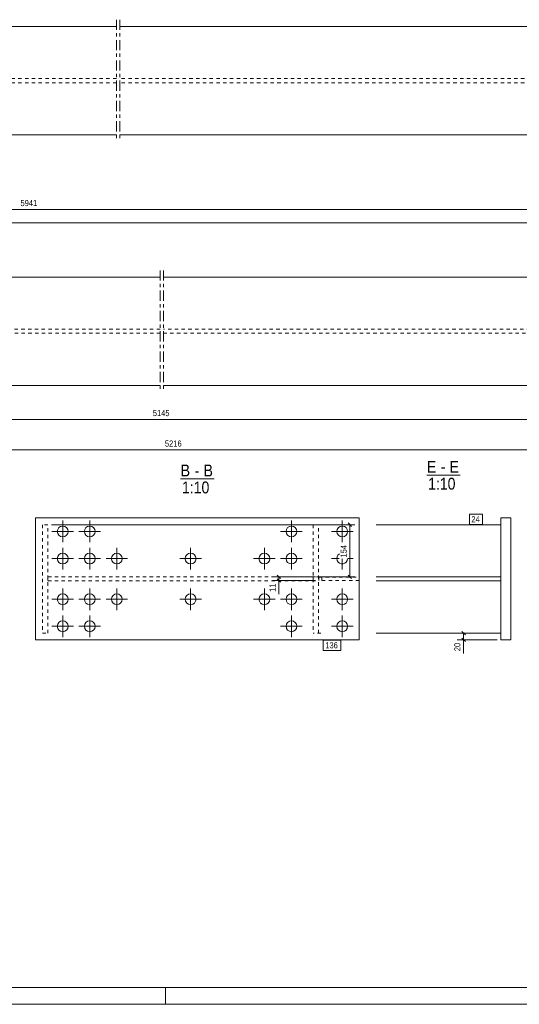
# Model space of a CAD drawing. Header units: millimetres. Extents: x 0 to 914, y 0 to 610.
# Tile 2 of 7: x 241 to 389, y 0 to 291. Entities that reach past the tile are written whole.
import ezdxf

# ---------------------------------------------------------------- set-up
doc = ezdxf.new("R2010")
doc.units = ezdxf.units.MM
for name, pattern in [('XKITLINE00', [0]), ('XKITLINE01', [4, 1, -1, 1, -1]), ('XKITLINE03', [6, 3, -1, 1, -1])]:
    doc.linetypes.add(name, pattern=pattern)
for name, color, linetype, lineweight in [('Arkusz rysunku', 3, 'Continuous', 0), ('Element', 2, 'Continuous', 0), ('Inny typ obiektu', 7, 'Continuous', 0), ('Wymiar', 4, 'Continuous', 0), ('Znak elementu', 2, 'Continuous', 0), ('Śruba', 3, 'Continuous', 0)]:
    doc.layers.add(name, color=color, linetype=linetype, lineweight=lineweight)
doc.styles.add('ARIAL', font='ARIAL.TTF')

msp = doc.modelspace()

# ---------------------------------------------------------------- linework, layer by layer
at = {"layer": 'Arkusz rysunku', "linetype": 'XKITLINE00', "lineweight": 0}
for p, q in [((5, 5), (909, 5)), ((284, 0), (284, 5)), ((0, 0), (914, 0))]:
    msp.add_line(p, q, dxfattribs=at)
at = {"layer": 'Element', "linetype": 'XKITLINE03', "lineweight": 0}
for p, q in [((269.5, 290.7), (269.5, 254.7)), ((270.5, 290.7), (270.5, 254.7)), ((269.5, 290.7), (269.5, 254.7)), ((270.5, 290.7), (270.5, 254.7)), ((282.39, 216.7), (282.39, 180.7)), ((283.39, 216.7), (283.39, 180.7))]:
    msp.add_line(p, q, dxfattribs=at)
at = {"layer": 'Element', "linetype": 'XKITLINE00', "lineweight": 0}
for p, q in [((269.5, 288.7), (61.62, 288.7)), ((421.69, 288.7), (270.5, 288.7)), ((269.5, 256.7), (61.62, 256.7)), ((421.72, 256.7), (270.5, 256.7)), ((61.63, 214.7), (282.39, 214.7)), ((283.39, 214.7), (433.74, 214.7)), ((61.63, 182.7), (282.39, 182.7)), ((283.39, 182.7), (438.92, 182.7)), ((245.62, 107.6), (245.62, 143.6)), ((245.62, 143.6), (245.62, 143.6)), ((341.22, 143.6), (245.62, 143.6)), ((341.22, 107.6), (341.22, 143.6)), ((383.04, 107.6), (383.04, 143.6)), ((383.04, 143.6), (386.04, 143.6)), ((383.04, 143.6), (383.04, 107.6)), ((383.04, 143.6), (386.04, 143.6)), ((386.04, 143.6), (386.04, 107.6)), ((386.04, 107.6), (386.04, 143.6)), ((346.22, 141.6), (383.04, 141.6)), ((383.04, 126.2), (346.22, 126.2)), ((346.22, 126.2), (383.04, 126.2)), ((383.04, 125), (383.04, 126.2)), ((383.04, 125), (383.04, 126.2)), ((383.04, 125), (346.22, 125)), ((346.22, 125), (383.04, 125)), ((383.04, 125), (383.04, 125)), ((245.62, 107.6), (245.62, 107.6)), ((341.22, 107.6), (245.62, 107.6)), ((383.04, 109.6), (346.22, 109.6)), ((386.04, 107.6), (383.04, 107.6)), ((383.04, 107.6), (386.04, 107.6))]:
    msp.add_line(p, q, dxfattribs=at)
at = {"layer": 'Element', "linetype": 'XKITLINE01', "lineweight": 0}
for p, q in [((61.63, 288.7), (269.5, 288.7)), ((270.5, 288.7), (426.03, 288.7)), ((269.5, 273.3), (61.62, 273.3)), ((426.03, 273.3), (270.5, 273.3)), ((269.5, 272.1), (61.62, 272.1)), ((426.03, 272.1), (270.5, 272.1)), ((61.63, 256.7), (269.5, 256.7)), ((270.5, 256.7), (426.03, 256.7)), ((143.46, 198.1), (282.39, 198.1)), ((282.39, 199.3), (147.46, 199.3)), ((433.74, 199.3), (283.39, 199.3)), ((283.39, 198.1), (433.74, 198.1)), ((245.62, 143.6), (245.62, 107.6)), ((341.22, 143.6), (341.22, 143.6)), ((341.22, 107.6), (341.22, 143.6)), ((249.27, 141.6), (247.67, 141.6)), ((247.67, 141.6), (247.67, 109.6)), ((249.27, 109.6), (249.27, 141.6)), ((329.93, 141.6), (327.63, 141.6)), ((327.63, 141.6), (327.63, 109.6)), ((329.22, 109.6), (329.22, 141.6)), ((383.04, 141.6), (383.04, 141.6)), ((383.04, 141.6), (383.04, 141.6)), ((383.04, 109.6), (383.04, 141.6)), ((383.04, 141.6), (383.04, 109.6)), ((328.32, 126.2), (249.27, 126.2)), ((249.27, 126.2), (249.27, 125)), ((327.62, 125), (327.62, 126.2)), ((329.32, 126.1), (341.22, 126.1)), ((329.32, 125.1), (329.32, 126.1)), ((341.22, 125.1), (329.32, 125.1)), ((330.22, 125.1), (330.22, 126.1)), ((341.22, 126.1), (341.22, 125.1)), ((383.04, 126.2), (383.04, 125)), ((249.27, 125), (328.32, 125)), ((383.04, 125), (383.04, 125)), ((247.67, 109.6), (249.27, 109.6)), ((329.93, 109.6), (327.63, 109.6)), ((341.22, 107.6), (341.22, 107.6)), ((383.04, 109.6), (383.04, 109.6)), ((383.04, 109.6), (383.04, 109.6))]:
    msp.add_line(p, q, dxfattribs=at)
at = {"layer": 'Inny typ obiektu', "linetype": 'XKITLINE00', "lineweight": 0}
for p, q in [((288.48, 155.1), (298.36, 155.1)), ((361.19, 156.2), (371.07, 156.2))]:
    msp.add_line(p, q, dxfattribs=at)
at = {"layer": 'Wymiar', "linetype": 'XKITLINE00', "lineweight": 0}
for p, q in [((61.63, 234.7), (426.03, 234.7)), ((58.62, 230.7), (795.35, 230.7)), ((134.06, 172.7), (431.77, 172.7)), ((134.06, 163.7), (438.92, 163.7)), ((250.27, 141.6), (339.91, 141.6)), ((337.97, 142.11), (338.98, 141.09)), ((338.47, 126.2), (338.47, 141.6)), ((328.32, 126.2), (315.61, 126.2)), ((328.32, 125.1), (315.61, 125.1)), ((316.97, 126.71), (317.98, 125.69)), ((316.97, 125.61), (317.98, 124.59)), ((317.47, 125.1), (317.47, 126.2)), ((317.47, 125.1), (317.47, 121.08)), ((317.47, 125.1), (317.47, 121.08)), ((328.62, 126.2), (339.91, 126.2)), ((337.97, 126.71), (338.98, 125.69)), ((382.04, 109.6), (370.22, 109.6)), ((382.04, 107.6), (370.22, 107.6)), ((371.57, 110.11), (372.59, 109.09)), ((371.57, 108.11), (372.59, 107.09)), ((372.08, 107.6), (372.08, 109.6)), ((372.08, 107.6), (372.08, 103.58)), ((372.08, 107.6), (372.08, 103.58))]:
    msp.add_line(p, q, dxfattribs=at)
at = {"layer": 'Znak elementu', "linetype": 'XKITLINE00', "lineweight": 0}
for p, q in [((373.77, 144.7), (377.64, 144.7)), ((373.77, 141.7), (373.77, 144.7)), ((377.64, 141.7), (377.64, 144.7)), ((373.77, 141.7), (377.64, 141.7)), ((330.61, 107.5), (335.82, 107.5)), ((330.61, 104.5), (330.61, 107.5)), ((335.82, 104.5), (335.82, 107.5)), ((330.61, 104.5), (335.82, 104.5))]:
    msp.add_line(p, q, dxfattribs=at)
at = {"layer": 'Śruba', "linetype": 'XKITLINE00', "lineweight": 0}
for p, q in [((253.62, 142.8), (253.62, 136.4)), ((261.62, 142.8), (261.62, 136.4)), ((321.22, 142.8), (321.22, 136.4)), ((336.22, 142.8), (336.22, 136.4)), ((250.42, 139.6), (256.82, 139.6)), ((258.42, 139.6), (264.82, 139.6)), ((318.02, 139.6), (324.42, 139.6)), ((333.02, 139.6), (339.42, 139.6)), ((253.62, 134.8), (253.62, 128.4)), ((261.62, 134.8), (261.62, 128.4)), ((269.62, 134.8), (269.62, 128.4)), ((291.42, 134.8), (291.42, 128.4)), ((313.22, 134.8), (313.22, 128.4)), ((321.22, 134.8), (321.22, 128.4)), ((250.42, 131.6), (256.82, 131.6)), ((258.42, 131.6), (264.82, 131.6)), ((266.42, 131.6), (272.82, 131.6)), ((288.22, 131.6), (294.62, 131.6)), ((310.02, 131.6), (316.42, 131.6)), ((318.02, 131.6), (324.42, 131.6)), ((333.02, 131.6), (335.35, 131.6)), ((336.22, 131.54), (336.22, 128.4)), ((337.87, 131.6), (339.42, 131.6)), ((253.62, 122.8), (253.62, 116.4)), ((261.62, 122.8), (261.62, 116.4)), ((269.62, 122.8), (269.62, 116.4)), ((291.42, 122.8), (291.42, 116.4)), ((313.22, 122.8), (313.22, 116.4)), ((321.22, 122.8), (321.22, 116.4)), ((336.22, 122.8), (336.22, 116.4)), ((250.42, 119.6), (256.82, 119.6)), ((258.42, 119.6), (264.82, 119.6)), ((266.42, 119.6), (272.82, 119.6)), ((288.22, 119.6), (294.62, 119.6)), ((310.02, 119.6), (316.42, 119.6)), ((318.02, 119.6), (324.42, 119.6)), ((333.02, 119.6), (339.42, 119.6)), ((253.62, 114.8), (253.62, 108.4)), ((261.62, 114.8), (261.62, 108.4)), ((321.22, 114.8), (321.22, 108.4)), ((336.22, 114.8), (336.22, 108.4)), ((250.42, 111.6), (256.82, 111.6)), ((258.42, 111.6), (264.82, 111.6)), ((318.02, 111.6), (324.42, 111.6)), ((333.02, 111.6), (339.42, 111.6))]:
    msp.add_line(p, q, dxfattribs=at)
for centre in [(253.62, 139.6), (261.62, 139.6), (321.22, 139.6), (336.22, 139.6), (253.62, 131.6), (261.62, 131.6), (269.62, 131.6), (291.42, 131.6), (313.22, 131.6), (321.22, 131.6), (253.62, 119.6), (261.62, 119.6), (269.62, 119.6), (291.42, 119.6), (313.22, 119.6), (321.22, 119.6), (336.22, 119.6), (253.62, 111.6), (261.62, 111.6), (321.22, 111.6), (336.22, 111.6)]:
    msp.add_circle(centre, 1.6, dxfattribs=at)
msp.add_arc((336.22, 131.6), 1.6, 122.3437, 357.758, dxfattribs=at)

# ---------------------------------------------------------------- texts
at = {"layer": 'Inny typ obiektu', "style": 'ARIAL', "width": 0.85}
for s, p in [('E', (361.19, 156.95)), ('E', (367.95, 156.95)), ('B', (288.48, 155.85)), ('-', (292.64, 155.85)), ('B', (295.24, 155.85)), ('-', (365.35, 156.95)), ('1:10', (288.87, 150.85)), ('1:10', (361.58, 151.95))]:
    msp.add_text(s, height=3.5, dxfattribs=at).set_placement(p)
at = {"layer": 'Wymiar', "style": 'ARIAL', "width": 0.85}
for s, p in [('5941', (241.16, 235.66)), ('5145', (280.24, 173.66)), ('5216', (283.82, 164.66))]:
    msp.add_text(s, height=1.8, dxfattribs=at).set_placement(p)
for s, p in [('154', (337.51, 131.9)), ('11', (316.51, 121.75)), ('20', (371.12, 104.25))]:
    msp.add_text(s, height=1.8, rotation=90.0002, dxfattribs=at).set_placement(p)
at = {"layer": 'Znak elementu', "style": 'ARIAL', "width": 0.85}
for s, p in [('24', (374.37, 142.3)), ('136', (331.21, 105.1))]:
    msp.add_text(s, height=1.8, dxfattribs=at).set_placement(p)

doc.saveas('drawing.dxf')
